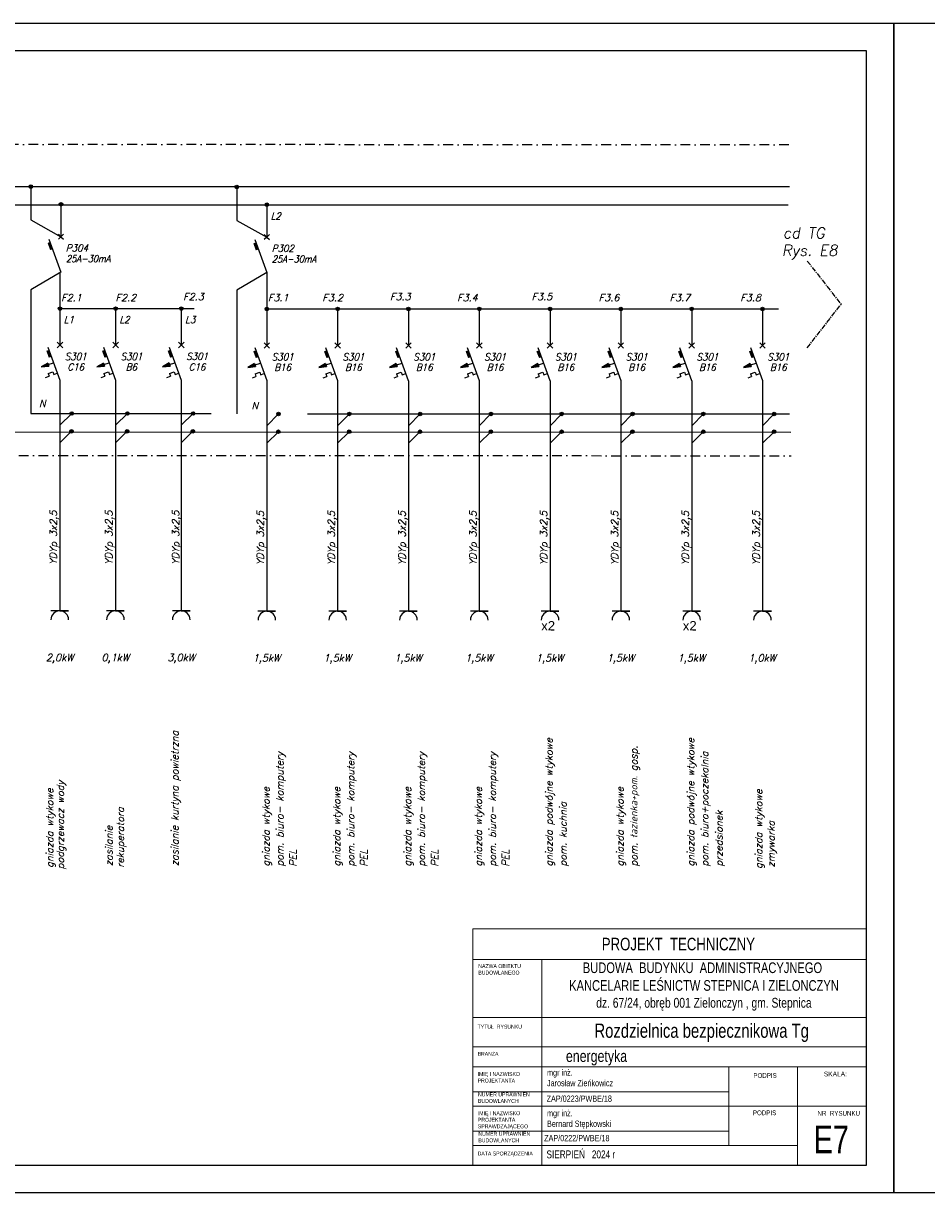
# Model space of a CAD drawing. Header units: inches. Extents: x 65192 to 78842, y -37594 to -36109.
# Tile 61 of 63: x 75636 to 76784, y -37594 to -36109. Entities that reach past the tile are written whole.
import ezdxf
from ezdxf.enums import TextEntityAlignment as Align

# ---------------------------------------------------------------- set-up
doc = ezdxf.new("R2010")
doc.units = ezdxf.units.IN
doc.header["$MEASUREMENT"] = 0
doc.linetypes.add('CENTER', pattern=[10.16, 6.35, -1.27, 1.27, -1.27])
doc.linetypes.add('DASHDOT', pattern=[1, 0.5, -0.25, 0, -0.25])
for name, color, linetype in [('---TABELKA -OPISY', 7, 'Continuous'), ('OPIS_SREDNI', 2, 'Continuous'), ('opisy', 7, 'Continuous')]:
    doc.layers.add(name, color=color, linetype=linetype)
doc.layers.add('A--tabelka rysunku', color=7, linetype='Continuous', lineweight=0)
doc.layers.add('E-opisy', color=240, linetype='Continuous', lineweight=25)
doc.styles.add('1-500', font='arial.ttf', dxfattribs={"width": 0.75, "height": 1.25})
doc.styles.add('Arial narrow', font='arial.ttf', dxfattribs={"width": 0.75})
doc.styles.add('GENERATED_STYLE_2', font='arial.ttf')
doc.styles.add('romans', font='romans.shx', dxfattribs={"bigfont": 'BIGFONT.SHX'})
doc.styles.get("Standard").update_dxf_attribs({"font": 'ARIAL.TTF'})
doc.styles.add('STYL-1', font='arial.ttf', dxfattribs={"width": 0.75})

msp = doc.modelspace()

# ---------------------------------------------------------------- hatches: boundary and pattern name
at = {"linetype": 'Continuous'}
h = msp.add_hatch(color=7, dxfattribs=at)
edge = h.paths.add_edge_path()
edge.add_arc((75645.7, -36316.1), 2.25, 0, 360)
h = msp.add_hatch(color=7, dxfattribs=at)
edge = h.paths.add_edge_path()
edge.add_arc((75907.3, -36316.6), 2.25, 0, 360)
h = msp.add_hatch(color=7, dxfattribs=at)
edge = h.paths.add_edge_path()
edge.add_arc((75683.9, -36338.6), 2.25, 0, 360)
h = msp.add_hatch(color=7, dxfattribs=at)
edge = h.paths.add_edge_path()
edge.add_arc((75945.5, -36339.1), 2.25, 0, 360)
h = msp.add_hatch(color=7, dxfattribs=at)
edge = h.paths.add_edge_path()
edge.add_arc((75682.7, -36471.1), 2.25, 0, 360)
h = msp.add_hatch(color=7, dxfattribs=at)
edge = h.paths.add_edge_path()
edge.add_arc((75753.4, -36471.1), 2.25, 0, 360)
h = msp.add_hatch(color=7, dxfattribs=at)
edge = h.paths.add_edge_path()
edge.add_arc((75836.8, -36471.1), 2.25, 0, 360)
h = msp.add_hatch(color=7, dxfattribs=at)
edge = h.paths.add_edge_path()
edge.add_arc((75945.5, -36471.6), 2.25, 0, 360)
h = msp.add_hatch(color=7, dxfattribs=at)
edge = h.paths.add_edge_path()
edge.add_arc((76035.5, -36471.6), 2.25, 0, 360)
h = msp.add_hatch(color=7, dxfattribs=at)
edge = h.paths.add_edge_path()
edge.add_arc((76125.4, -36471.6), 2.25, 0, 360)
h = msp.add_hatch(color=7, dxfattribs=at)
edge = h.paths.add_edge_path()
edge.add_arc((76215.4, -36471.6), 2.25, 0, 360)
h = msp.add_hatch(color=7, dxfattribs=at)
edge = h.paths.add_edge_path()
edge.add_arc((76305.4, -36471.6), 2.25, 0, 360)
h = msp.add_hatch(color=7, dxfattribs=at)
edge = h.paths.add_edge_path()
edge.add_arc((76395.3, -36471.6), 2.25, 0, 360)
h = msp.add_hatch(color=7, dxfattribs=at)
edge = h.paths.add_edge_path()
edge.add_arc((76485.3, -36471.6), 2.25, 0, 360)
h = msp.add_hatch(color=7, dxfattribs=at)
edge = h.paths.add_edge_path()
edge.add_arc((76575.2, -36471.6), 2.25, 0, 360)
for points in [[(75668.5, -36544.1), (75667.2, -36540.2), (75658.7, -36545.2)], [(75739.2, -36544.1), (75737.9, -36540.2), (75729.4, -36545.2)], [(75822.6, -36544.1), (75821.3, -36540.1), (75812.8, -36545.2)], [(75931.3, -36544.6), (75930, -36540.7), (75921.5, -36545.7)], [(76021.2, -36544.6), (76019.9, -36540.7), (76011.5, -36545.7)], [(76111.2, -36544.6), (76109.9, -36540.7), (76101.4, -36545.7)], [(76201.2, -36544.6), (76199.9, -36540.7), (76191.4, -36545.7)], [(76291.1, -36544.6), (76289.8, -36540.7), (76281.4, -36545.7)], [(76381.1, -36544.6), (76379.8, -36540.7), (76371.3, -36545.7)], [(76471.1, -36544.6), (76469.8, -36540.7), (76461.3, -36545.7)], [(76561, -36544.6), (76559.7, -36540.7), (76551.3, -36545.7)]]:
    msp.add_hatch(color=7, dxfattribs=at).paths.add_polyline_path(points)
h = msp.add_hatch(color=7, dxfattribs=at)
edge = h.paths.add_edge_path()
edge.add_arc((75697.6, -36604.4), 2.25, 0, 360)
h = msp.add_hatch(color=7, dxfattribs=at)
edge = h.paths.add_edge_path()
edge.add_arc((75768.3, -36604.4), 2.25, 0, 360)
h = msp.add_hatch(color=7, dxfattribs=at)
edge = h.paths.add_edge_path()
edge.add_arc((75851.7, -36604.4), 2.25, 0, 360)
h = msp.add_hatch(color=7, dxfattribs=at)
edge = h.paths.add_edge_path()
edge.add_arc((75960.4, -36604.9), 2.25, 0, 360)
h = msp.add_hatch(color=7, dxfattribs=at)
edge = h.paths.add_edge_path()
edge.add_arc((76050.4, -36604.9), 2.25, 0, 360)
h = msp.add_hatch(color=7, dxfattribs=at)
edge = h.paths.add_edge_path()
edge.add_arc((76140.3, -36604.9), 2.25, 0, 360)
h = msp.add_hatch(color=7, dxfattribs=at)
edge = h.paths.add_edge_path()
edge.add_arc((76230.3, -36604.9), 2.25, 0, 360)
h = msp.add_hatch(color=7, dxfattribs=at)
edge = h.paths.add_edge_path()
edge.add_arc((76320.2, -36604.9), 2.25, 0, 360)
h = msp.add_hatch(color=7, dxfattribs=at)
edge = h.paths.add_edge_path()
edge.add_arc((76410.2, -36604.9), 2.25, 0, 360)
h = msp.add_hatch(color=7, dxfattribs=at)
edge = h.paths.add_edge_path()
edge.add_arc((76500.2, -36604.9), 2.25, 0, 360)
h = msp.add_hatch(color=7, dxfattribs=at)
edge = h.paths.add_edge_path()
edge.add_arc((76590.1, -36604.9), 2.25, 0, 360)
h = msp.add_hatch(color=7, dxfattribs=at)
edge = h.paths.add_edge_path()
edge.add_arc((75697.4, -36626.9), 2.25, 0, 360)
h = msp.add_hatch(color=7, dxfattribs=at)
edge = h.paths.add_edge_path()
edge.add_arc((75768.1, -36626.9), 2.25, 0, 360)
h = msp.add_hatch(color=7, dxfattribs=at)
edge = h.paths.add_edge_path()
edge.add_arc((75851.5, -36626.9), 2.25, 0, 360)
h = msp.add_hatch(color=7, dxfattribs=at)
edge = h.paths.add_edge_path()
edge.add_arc((75960.2, -36627.4), 2.25, 0, 360)
h = msp.add_hatch(color=7, dxfattribs=at)
edge = h.paths.add_edge_path()
edge.add_arc((76050.2, -36627.4), 2.25, 0, 360)
h = msp.add_hatch(color=7, dxfattribs=at)
edge = h.paths.add_edge_path()
edge.add_arc((76140.1, -36627.4), 2.25, 0, 360)
h = msp.add_hatch(color=7, dxfattribs=at)
edge = h.paths.add_edge_path()
edge.add_arc((76230.1, -36627.4), 2.25, 0, 360)
h = msp.add_hatch(color=7, dxfattribs=at)
edge = h.paths.add_edge_path()
edge.add_arc((76320.1, -36627.4), 2.25, 0, 360)
h = msp.add_hatch(color=7, dxfattribs=at)
edge = h.paths.add_edge_path()
edge.add_arc((76410, -36627.4), 2.25, 0, 360)
h = msp.add_hatch(color=7, dxfattribs=at)
edge = h.paths.add_edge_path()
edge.add_arc((76500, -36627.4), 2.25, 0, 360)
h = msp.add_hatch(color=7, dxfattribs=at)
edge = h.paths.add_edge_path()
edge.add_arc((76590, -36627.4), 2.25, 0, 360)

# ---------------------------------------------------------------- linework, layer by layer
at = {"color": 7, "linetype": 'DASHDOT', "ltscale": 25}
for p, q in [((76608.9, -36263.2), (74776.8, -36262.2)), ((74776.8, -36657.1), (76611.6, -36658))]:
    msp.add_line(p, q, dxfattribs=at)
at = {"color": 7}
for p, q in [((74875.3, -36316.2), (76609.5, -36316.2)), ((75645.7, -36316.1), (75645.7, -36358.5)), ((75907.3, -36316.6), (75907.3, -36359)), ((74901.9, -36339.3), (76608, -36339.3)), ((75683.9, -36338.6), (75683.9, -36379.8)), ((75945.5, -36339.1), (75945.5, -36380.3)), ((75683.9, -36379.8), (75680.8, -36376.6)), ((75683.9, -36379.8), (75680.8, -36383)), ((75683.9, -36379.8), (75687.1, -36376.6)), ((75683.9, -36379.8), (75687.1, -36383)), ((75945.5, -36380.3), (75942.3, -36377.1)), ((75945.5, -36380.3), (75942.3, -36383.5)), ((75945.5, -36380.3), (75948.7, -36377.1)), ((75945.5, -36380.3), (75948.7, -36383.5)), ((75667.5, -36387.4), (75670.6, -36395.9)), ((75668.7, -36383), (75683.9, -36424.8)), ((75673.1, -36395), (75670.6, -36395.9)), ((75929, -36388), (75932.1, -36396.4)), ((75930.3, -36383.5), (75945.5, -36425.3)), ((75934.6, -36395.5), (75932.1, -36396.4)), ((75682.7, -36424.8), (75682.7, -36517.4)), ((75945.5, -36425.3), (75945.5, -36517.9)), ((75645.7, -36447.3), (75645.7, -36604.4)), ((75907.3, -36447.8), (75907.3, -36604.9)), ((75682.7, -36471.1), (75682.7, -36517.4)), ((75753.4, -36471.1), (75753.4, -36517.4)), ((75836.8, -36471.1), (75836.8, -36517.4)), ((76035.5, -36471.6), (76035.5, -36517.9)), ((76125.4, -36471.6), (76125.4, -36517.9)), ((76215.4, -36471.6), (76215.4, -36517.9)), ((76305.4, -36471.6), (76305.4, -36517.9)), ((76395.3, -36471.6), (76395.3, -36517.9)), ((76485.3, -36471.6), (76485.3, -36517.9)), ((76575.2, -36471.6), (76575.2, -36517.9)), ((75679.2, -36513.9), (75686.2, -36521)), ((75679.2, -36521), (75686.2, -36513.9)), ((75749.9, -36513.9), (75756.9, -36521)), ((75749.9, -36521), (75756.9, -36513.9)), ((75833.3, -36513.9), (75840.3, -36520.9)), ((75833.3, -36520.9), (75840.3, -36513.9)), ((75942, -36514.4), (75949, -36521.5)), ((75942, -36521.5), (75949, -36514.4)), ((76032, -36514.4), (76039, -36521.5)), ((76032, -36521.5), (76039, -36514.4)), ((76121.9, -36514.4), (76128.9, -36521.5)), ((76121.9, -36521.5), (76128.9, -36514.4)), ((76211.9, -36514.4), (76218.9, -36521.5)), ((76211.9, -36521.5), (76218.9, -36514.4)), ((76301.8, -36514.4), (76308.9, -36521.5)), ((76301.8, -36521.5), (76308.9, -36514.4)), ((76391.8, -36514.4), (76398.8, -36521.5)), ((76391.8, -36521.5), (76398.8, -36514.4)), ((76481.8, -36514.4), (76488.8, -36521.5)), ((76481.8, -36521.5), (76488.8, -36514.4)), ((76571.7, -36514.4), (76578.8, -36521.5)), ((76571.7, -36521.5), (76578.8, -36514.4)), ((75666, -36524.5), (75669.1, -36532.9)), ((75667.3, -36520), (75682.5, -36561.8)), ((75736.7, -36524.5), (75739.8, -36532.9)), ((75738, -36520), (75753.2, -36561.8)), ((75820.2, -36524.5), (75823.3, -36532.9)), ((75821.4, -36520), (75836.6, -36561.8)), ((75928.9, -36525), (75931.9, -36533.4)), ((75930.1, -36520.5), (75945.3, -36562.3)), ((76018.8, -36525), (76021.9, -36533.4)), ((76020.1, -36520.5), (76035.3, -36562.3)), ((76108.8, -36525), (76111.9, -36533.4)), ((76110, -36520.5), (76125.2, -36562.3)), ((76198.7, -36525), (76201.8, -36533.4)), ((76200, -36520.5), (76215.2, -36562.3)), ((76288.7, -36525), (76291.8, -36533.4)), ((76290, -36520.5), (76305.2, -36562.3)), ((76378.7, -36525), (76381.8, -36533.4)), ((76379.9, -36520.5), (76395.1, -36562.3)), ((76468.6, -36525), (76471.7, -36533.4)), ((76469.9, -36520.5), (76485.1, -36562.3)), ((76558.6, -36525), (76561.7, -36533.4)), ((76559.9, -36520.5), (76575.1, -36562.3)), ((75671.6, -36532), (75669.1, -36532.9)), ((75742.4, -36532), (75739.8, -36532.9)), ((75825.8, -36532), (75823.3, -36532.9)), ((75934.5, -36532.5), (75931.9, -36533.4)), ((76024.4, -36532.5), (76021.9, -36533.4)), ((76114.4, -36532.5), (76111.9, -36533.4)), ((76204.4, -36532.5), (76201.8, -36533.4)), ((76294.3, -36532.5), (76291.8, -36533.4)), ((76384.3, -36532.5), (76381.8, -36533.4)), ((76474.3, -36532.5), (76471.7, -36533.4)), ((76564.2, -36532.5), (76561.7, -36533.4)), ((75664.3, -36558.6), (75668.9, -36556.9)), ((75667.6, -36553.5), (75673.6, -36551.4)), ((75667.6, -36553.5), (75668.9, -36556.9)), ((75673.6, -36551.4), (75674.8, -36554.8)), ((75674.8, -36554.8), (75679.3, -36553.1)), ((75735, -36558.6), (75739.6, -36556.9)), ((75738.4, -36553.5), (75744.3, -36551.4)), ((75738.4, -36553.5), (75739.6, -36556.9)), ((75744.3, -36551.4), (75745.5, -36554.8)), ((75745.5, -36554.8), (75750, -36553.1)), ((75818.5, -36558.5), (75823, -36556.9)), ((75821.8, -36553.5), (75827.7, -36551.4)), ((75821.8, -36553.5), (75823, -36556.9)), ((75827.7, -36551.4), (75828.9, -36554.7)), ((75828.9, -36554.7), (75833.5, -36553.1)), ((75927.2, -36559.1), (75931.7, -36557.4)), ((75930.5, -36554), (75936.4, -36551.9)), ((75930.5, -36554), (75931.7, -36557.4)), ((75936.4, -36551.9), (75937.6, -36555.3)), ((75937.6, -36555.3), (75942.1, -36553.6)), ((76017.1, -36559.1), (76021.7, -36557.4)), ((76020.4, -36554), (76026.3, -36551.9)), ((76020.4, -36554), (76021.7, -36557.4)), ((76026.3, -36551.9), (76027.6, -36555.3)), ((76027.6, -36555.3), (76032.1, -36553.6)), ((76107.1, -36559.1), (76111.6, -36557.4)), ((76110.4, -36554), (76116.3, -36551.9)), ((76110.4, -36554), (76111.6, -36557.4)), ((76116.3, -36551.9), (76117.5, -36555.3)), ((76117.5, -36555.3), (76122.1, -36553.6)), ((76197, -36559.1), (76201.6, -36557.4)), ((76200.4, -36554), (76206.3, -36551.9)), ((76200.4, -36554), (76201.6, -36557.4)), ((76206.3, -36551.9), (76207.5, -36555.3)), ((76207.5, -36555.3), (76212, -36553.6)), ((76287, -36559.1), (76291.5, -36557.4)), ((76290.3, -36554), (76296.2, -36551.9)), ((76290.3, -36554), (76291.5, -36557.4)), ((76296.2, -36551.9), (76297.5, -36555.3)), ((76297.5, -36555.3), (76302, -36553.6)), ((76377, -36559.1), (76381.5, -36557.4)), ((76380.3, -36554), (76386.2, -36551.9)), ((76380.3, -36554), (76381.5, -36557.4)), ((76386.2, -36551.9), (76387.4, -36555.3)), ((76387.4, -36555.3), (76392, -36553.6)), ((76466.9, -36559.1), (76471.5, -36557.4)), ((76470.2, -36554), (76476.2, -36551.9)), ((76470.2, -36554), (76471.5, -36557.4)), ((76476.2, -36551.9), (76477.4, -36555.3)), ((76477.4, -36555.3), (76481.9, -36553.6)), ((76556.9, -36559.1), (76561.4, -36557.4)), ((76560.2, -36554), (76566.1, -36551.9)), ((76560.2, -36554), (76561.4, -36557.4)), ((76566.1, -36551.9), (76567.4, -36555.3)), ((76567.4, -36555.3), (76571.9, -36553.6)), ((75682.7, -36562.4), (75682.7, -36855)), ((75753.4, -36562.4), (75753.4, -36855)), ((75836.8, -36562.4), (75836.8, -36854.9)), ((75945.5, -36562.9), (75945.5, -36855.5)), ((76035.5, -36562.9), (76035.5, -36855.5)), ((76125.4, -36562.9), (76125.4, -36855.5)), ((76215.4, -36562.9), (76215.4, -36855.5)), ((76305.4, -36562.9), (76305.4, -36855.5)), ((76395.3, -36562.9), (76395.3, -36855.5)), ((76485.3, -36562.9), (76485.3, -36855.5)), ((76575.2, -36562.9), (76575.2, -36855.5)), ((75645.7, -36604.4), (75874.9, -36604.4)), ((75697.6, -36604.4), (75682.7, -36619.3)), ((75768.3, -36604.4), (75753.4, -36619.3)), ((75851.7, -36604.4), (75836.8, -36619.3)), ((75960.4, -36604.9), (75945.5, -36619.8)), ((75997.2, -36604.9), (76609.6, -36604.9)), ((76050.4, -36604.9), (76035.4, -36619.8)), ((76140.3, -36604.9), (76125.4, -36619.8)), ((76230.3, -36604.9), (76215.4, -36619.8)), ((76320.2, -36604.9), (76305.3, -36619.8)), ((76410.2, -36604.9), (76395.3, -36619.8)), ((76500.2, -36604.9), (76485.3, -36619.8)), ((76590.1, -36604.9), (76575.2, -36619.8)), ((75697.4, -36626.9), (75682.7, -36641.6)), ((75768.1, -36626.9), (75753.4, -36641.6)), ((75851.5, -36626.9), (75836.8, -36641.6)), ((75960.2, -36627.4), (75945.5, -36642.1)), ((76050.2, -36627.4), (76035.5, -36642.1)), ((76140.1, -36627.4), (76125.4, -36642.1)), ((76230.1, -36627.4), (76215.4, -36642.1)), ((76320.1, -36627.4), (76305.4, -36642.1)), ((76410, -36627.4), (76395.3, -36642.1)), ((76500, -36627.4), (76485.3, -36642.1)), ((76590, -36627.4), (76575.2, -36642.1)), ((75693.6, -36855), (75671.2, -36855)), ((75682.4, -36855), (75693.6, -36855)), ((75764.4, -36855), (75741.9, -36855)), ((75753.1, -36855), (75764.4, -36855)), ((75848.1, -36854.9), (75825.6, -36854.9)), ((75836.8, -36854.9), (75848.1, -36854.9)), ((75956.7, -36855.5), (75934.2, -36855.5)), ((75945.5, -36855.5), (75956.7, -36855.5)), ((76046.7, -36855.5), (76024.2, -36855.5)), ((76035.5, -36855.5), (76046.7, -36855.5)), ((76136.7, -36855.5), (76114.2, -36855.5)), ((76125.4, -36855.5), (76136.7, -36855.5)), ((76226.6, -36855.5), (76204.1, -36855.5)), ((76215.4, -36855.5), (76226.6, -36855.5)), ((76316.6, -36855.5), (76294.1, -36855.5)), ((76305.4, -36855.5), (76316.6, -36855.5)), ((76406.6, -36855.5), (76384.1, -36855.5)), ((76395.3, -36855.5), (76406.6, -36855.5)), ((76496.5, -36855.5), (76474, -36855.5)), ((76485.3, -36855.5), (76496.5, -36855.5)), ((76586.5, -36855.5), (76564, -36855.5)), ((76575.2, -36855.5), (76586.5, -36855.5))]:
    msp.add_line(p, q, dxfattribs=at)
at = {"color": 7, "linetype": 'Continuous'}
for p, q in [((75645.7, -36358.5), (75683.9, -36379.8)), ((75907.3, -36359), (75945.5, -36380.3)), ((75683.9, -36424.8), (75645.7, -36447.3)), ((75945.5, -36425.3), (75907.3, -36447.8)), ((75682.7, -36471.1), (75853.1, -36471.1)), ((75945.5, -36471.6), (76595.6, -36471.6)), ((75667.2, -36540.2), (75658.7, -36545.2)), ((75658.7, -36545.2), (75668.5, -36544.1)), ((75667.2, -36540.2), (75668.5, -36544.1)), ((75667.8, -36542.1), (75674.5, -36539.9)), ((75737.9, -36540.2), (75729.4, -36545.2)), ((75729.4, -36545.2), (75739.2, -36544.1)), ((75737.9, -36540.2), (75739.2, -36544.1)), ((75738.5, -36542.1), (75745.2, -36539.9)), ((75821.3, -36540.1), (75812.8, -36545.2)), ((75812.8, -36545.2), (75822.6, -36544.1)), ((75821.3, -36540.1), (75822.6, -36544.1)), ((75822, -36542.1), (75828.7, -36539.9)), ((75930, -36540.7), (75921.5, -36545.7)), ((75921.5, -36545.7), (75931.3, -36544.6)), ((75930, -36540.7), (75931.3, -36544.6)), ((75930.6, -36542.6), (75937.3, -36540.4)), ((76019.9, -36540.7), (76011.5, -36545.7)), ((76011.5, -36545.7), (76021.2, -36544.6)), ((76019.9, -36540.7), (76021.2, -36544.6)), ((76020.6, -36542.6), (76027.3, -36540.4)), ((76109.9, -36540.7), (76101.4, -36545.7)), ((76101.4, -36545.7), (76111.2, -36544.6)), ((76109.9, -36540.7), (76111.2, -36544.6)), ((76110.6, -36542.6), (76117.3, -36540.4)), ((76199.9, -36540.7), (76191.4, -36545.7)), ((76191.4, -36545.7), (76201.2, -36544.6)), ((76199.9, -36540.7), (76201.2, -36544.6)), ((76200.5, -36542.6), (76207.2, -36540.4)), ((76289.8, -36540.7), (76281.4, -36545.7)), ((76281.4, -36545.7), (76291.1, -36544.6)), ((76289.8, -36540.7), (76291.1, -36544.6)), ((76290.5, -36542.6), (76297.2, -36540.4)), ((76379.8, -36540.7), (76371.3, -36545.7)), ((76371.3, -36545.7), (76381.1, -36544.6)), ((76379.8, -36540.7), (76381.1, -36544.6)), ((76380.5, -36542.6), (76387.2, -36540.4)), ((76469.8, -36540.7), (76461.3, -36545.7)), ((76461.3, -36545.7), (76471.1, -36544.6)), ((76469.8, -36540.7), (76471.1, -36544.6)), ((76470.4, -36542.6), (76477.1, -36540.4)), ((76559.7, -36540.7), (76551.3, -36545.7)), ((76551.3, -36545.7), (76561, -36544.6)), ((76559.7, -36540.7), (76561, -36544.6)), ((76560.4, -36542.6), (76567.1, -36540.4))]:
    msp.add_line(p, q, dxfattribs=at)
at = {"color": 7, "linetype": 'Continuous', "ltscale": 8}
msp.add_line((74917.4, -36627), (76611.1, -36628.1), dxfattribs=at)
at = {"linetype": 'Continuous', "ltscale": 10}
for points in [[(74642.3, -37593.9), (76742.3, -37593.9), (76742.3, -36108.9), (74642.3, -36108.9)], [(76742.3, -37593.9), (78842.3, -37593.9), (78842.3, -36108.9), (76742.3, -36108.9)], [(74742.3, -37558.9), (76707.3, -37558.9), (76707.3, -36143.9), (74742.3, -36143.9)], [(74742.3, -37558.9), (76707.3, -37558.9), (76707.3, -36143.9), (74742.3, -36143.9)]]:
    msp.add_lwpolyline(points, close=True, dxfattribs=at)
at = {"color": 7}
for centre in [(75645.7, -36316.1), (75907.3, -36316.6), (75683.9, -36338.6), (75945.5, -36339.1), (75697.6, -36604.4), (75768.3, -36604.4), (75851.7, -36604.4), (75960.4, -36604.9), (76050.4, -36604.9), (76140.3, -36604.9), (76230.3, -36604.9), (76320.2, -36604.9), (76410.2, -36604.9), (76500.2, -36604.9), (76590.1, -36604.9), (75697.4, -36626.9), (75768.1, -36626.9), (75851.5, -36626.9), (75960.2, -36627.4), (76050.2, -36627.4), (76140.1, -36627.4), (76230.1, -36627.4), (76320.1, -36627.4), (76410, -36627.4), (76500, -36627.4), (76590, -36627.4)]:
    msp.add_circle(centre, 2.25, dxfattribs=at)
at = {"color": 7, "linetype": 'Continuous'}
for centre in [(75682.7, -36471.1), (75753.4, -36471.1), (75836.8, -36471.1), (75945.5, -36471.6), (76035.5, -36471.6), (76125.4, -36471.6), (76215.4, -36471.6), (76305.4, -36471.6), (76395.3, -36471.6), (76485.3, -36471.6), (76575.2, -36471.6)]:
    msp.add_circle(centre, 2.25, dxfattribs=at)
at = {"color": 7}
for centre in [(75682.4, -36866.2), (75753.1, -36866.2), (75836.8, -36866.2), (75945.5, -36866.7), (76035.5, -36866.7), (76125.4, -36866.7), (76215.4, -36866.7), (76305.4, -36866.7), (76395.3, -36866.7), (76485.3, -36866.7), (76575.2, -36866.7)]:
    msp.add_arc(centre, 11.2, 0, 180, dxfattribs=at)
for points in [[(75667.5, -36387.4), (75670, -36386.5), (75673.1, -36395), (75670.6, -36395.9)], [(75670.6, -36395.9), (75667.5, -36387.4), (75670, -36386.5), (75673.1, -36395)], [(75929, -36388), (75931.6, -36387), (75934.6, -36395.5), (75932.1, -36396.4)], [(75932.1, -36396.4), (75929, -36388), (75931.6, -36387), (75934.6, -36395.5)], [(75666, -36524.5), (75668.6, -36523.6), (75671.6, -36532), (75669.1, -36532.9)], [(75669.1, -36532.9), (75666, -36524.5), (75668.6, -36523.6), (75671.6, -36532)], [(75736.7, -36524.5), (75739.3, -36523.6), (75742.4, -36532), (75739.8, -36532.9)], [(75739.8, -36532.9), (75736.7, -36524.5), (75739.3, -36523.6), (75742.4, -36532)], [(75820.2, -36524.5), (75822.7, -36523.5), (75825.8, -36532), (75823.3, -36532.9)], [(75823.3, -36532.9), (75820.2, -36524.5), (75822.7, -36523.5), (75825.8, -36532)], [(75928.9, -36525), (75931.4, -36524.1), (75934.5, -36532.5), (75931.9, -36533.4)], [(75931.9, -36533.4), (75928.9, -36525), (75931.4, -36524.1), (75934.5, -36532.5)], [(76018.8, -36525), (76021.4, -36524.1), (76024.4, -36532.5), (76021.9, -36533.4)], [(76021.9, -36533.4), (76018.8, -36525), (76021.4, -36524.1), (76024.4, -36532.5)], [(76108.8, -36525), (76111.3, -36524.1), (76114.4, -36532.5), (76111.9, -36533.4)], [(76111.9, -36533.4), (76108.8, -36525), (76111.3, -36524.1), (76114.4, -36532.5)], [(76198.7, -36525), (76201.3, -36524.1), (76204.4, -36532.5), (76201.8, -36533.4)], [(76201.8, -36533.4), (76198.7, -36525), (76201.3, -36524.1), (76204.4, -36532.5)], [(76288.7, -36525), (76291.2, -36524.1), (76294.3, -36532.5), (76291.8, -36533.4)], [(76291.8, -36533.4), (76288.7, -36525), (76291.2, -36524.1), (76294.3, -36532.5)], [(76378.7, -36525), (76381.2, -36524.1), (76384.3, -36532.5), (76381.8, -36533.4)], [(76381.8, -36533.4), (76378.7, -36525), (76381.2, -36524.1), (76384.3, -36532.5)], [(76468.6, -36525), (76471.2, -36524.1), (76474.3, -36532.5), (76471.7, -36533.4)], [(76471.7, -36533.4), (76468.6, -36525), (76471.2, -36524.1), (76474.3, -36532.5)], [(76558.6, -36525), (76561.1, -36524.1), (76564.2, -36532.5), (76561.7, -36533.4)], [(76561.7, -36533.4), (76558.6, -36525), (76561.1, -36524.1), (76564.2, -36532.5)]]:
    msp.add_solid(points, dxfattribs=at)
at = {"layer": 'A--tabelka rysunku', "linetype": 'Continuous'}
for p, q in [((76707.3, -37258.9), (76207.3, -37258.9)), ((76707.3, -37297.9), (76207.3, -37297.9)), ((76294.8, -37297.9), (76294.8, -37558.9)), ((76707.3, -37371.4), (76207.3, -37371.4)), ((76707.3, -37371.4), (76207.3, -37371.4)), ((76707.3, -37408.9), (76207.3, -37408.9)), ((76707.3, -37433.9), (76207.3, -37433.9)), ((76532.3, -37533.9), (76532.3, -37433.9)), ((76619.8, -37558.9), (76619.8, -37433.9)), ((76532.3, -37465.9), (76207.3, -37465.9)), ((76619.8, -37483.9), (76207.3, -37483.9)), ((76619.8, -37483.9), (76707.3, -37483.9)), ((76532.3, -37515.9), (76207.3, -37515.9)), ((76619.8, -37533.9), (76207.3, -37533.9))]:
    msp.add_line(p, q, dxfattribs=at)
msp.add_lwpolyline([(76207.3, -37558.9), (76707.3, -37558.9), (76707.3, -37258.9), (76207.3, -37258.9)], close=True, dxfattribs=at)
at = {"layer": 'opisy', "color": 8, "linetype": 'CENTER'}
for p in [(76632.2, -36410.7), (76632.2, -36520.8)]:
    msp.add_line(p, (76675.1, -36465.7), dxfattribs=at)

# ---------------------------------------------------------------- texts
at = {"layer": '---TABELKA -OPISY', "ltscale": 35, "attachment_point": 2, "style": 'Arial narrow'}
for s, insert, char_height, width in [('{\\fArial|b0|i0|c238|p34;PROJEKT  TECHNICZNY}', (76468.4, -37270.2), 16, 447.789), ('energetyka', (76364.4, -37412.9), 15, 627.982)]:
    msp.add_mtext(s, dxfattribs=dict(at, insert=insert, char_height=char_height, width=width))
at = {"layer": '---TABELKA -OPISY', "char_height": 8, "width": 277.176, "attachment_point": 1}
for s, insert in [('{\\W0.75;mgr inż.\\PJarosław Zieńkowicz}', (76301.5, -37437.4)), ('{\\W0.75;mgr inż.\\PBernard Stępkowski}', (76301.5, -37489))]:
    msp.add_mtext(s, dxfattribs=dict(at, insert=insert))
at = {"layer": '---TABELKA -OPISY', "char_height": 8, "attachment_point": 1, "style": 'Arial narrow'}
for s, insert, width in [('\\PZAP/0223/PWBE/18', (76301, -37457.2), 277.176), ('{\\fArial|b0|i0|c238|p34;ZAP/0222/PWBE/18}', (76297.9, -37520.6), 219.892)]:
    msp.add_mtext(s, dxfattribs=dict(at, insert=insert, width=width))
at = {"color": 7, "style": 'romans', "oblique": 15, "width": 0.9}
for s, p in [('L2', (75950.4, -36358)), ('P304', (75690.2, -36398.7)), ('P302', (75951.8, -36399.2)), ('L1', (75687.6, -36489.8)), ('L2', (75758.3, -36489.8)), ('L3', (75841.8, -36489.8)), ('S301', (75688.9, -36536.4)), ('S301', (75759.7, -36536.4)), ('S301', (75843.1, -36536.3)), ('S301', (75951.8, -36536.9)), ('S301', (76041.7, -36536.9)), ('S301', (76131.7, -36536.9)), ('S301', (76221.7, -36536.9)), ('S301', (76311.6, -36536.9)), ('S301', (76401.6, -36536.9)), ('S301', (76491.5, -36536.9)), ('S301', (76581.5, -36536.9))]:
    msp.add_text(s, height=9, dxfattribs=at).set_placement(p)
at = {"color": 7, "style": 'romans', "oblique": 15}
for s, width, p in [('25A-30mA', 0.85, (75718.5, -36412.2)), ('25A-30mA', 0.85, (75980.1, -36412.7)), ('C16', 0.9, (75702.7, -36549.8)), ('B6', 0.9, (75773.4, -36549.8)), ('C16', 0.9, (75856.9, -36549.8)), ('B16', 0.9, (75965.6, -36550.3)), ('B16', 0.9, (76055.5, -36550.3)), ('B16', 0.9, (76145.5, -36550.3)), ('B16', 0.9, (76235.5, -36550.3)), ('B16', 0.9, (76325.4, -36550.3)), ('B16', 0.9, (76415.4, -36550.3)), ('B16', 0.9, (76505.3, -36550.3)), ('B16', 0.9, (76595.3, -36550.3))]:
    msp.add_text(s, height=9, dxfattribs=dict(at, width=width)).set_placement(p, align=Align.CENTER)
for s, p in [('F2.1', (75697.3, -36461.8)), ('F2.2', (75766.4, -36461.8)), ('F2.3', (75852.3, -36460.5)), ('F3.1', (75960, -36461.8)), ('F3.2', (76029.2, -36461.8)), ('F3.3', (76115.1, -36460.5)), ('F3.4', (76200.4, -36461.8)), ('F3.5', (76295, -36460.5)), ('F3.6', (76380.3, -36461.8)), ('F3.7', (76470.3, -36461.8)), ('F3.8', (76560.2, -36461.8)), ('N', (75660.2, -36596.1)), ('N', (75930.3, -36598.8)), ('2,0kW', (75682.4, -36918.7)), ('0,1kW', (75753.1, -36918.7)), ('3,0kW', (75836.8, -36918.7)), ('1,5kW', (75945.2, -36919.2)), ('1,5kW', (76035.1, -36919.2)), ('1,5kW', (76125.1, -36919.2)), ('1,5kW', (76215.1, -36919.2)), ('1,5kW', (76305, -36919.2)), ('1,5kW', (76395, -36919.2)), ('1,5kW', (76485, -36919.2)), ('1,0kW', (76574.9, -36919.2))]:
    msp.add_text(s, height=9, dxfattribs=at).set_placement(p, align=Align.CENTER)
for p in [(75678.6, -36762.2), (75749.3, -36762.2), (75834.2, -36762.2), (75941.9, -36762.7), (76031.9, -36762.7), (76121.9, -36762.7), (76211.8, -36762.7), (76301.8, -36762.7), (76391.8, -36762.7), (76481.7, -36762.7), (76571.7, -36762.7)]:
    msp.add_text('YDYp 3x2,5', height=9, rotation=90, dxfattribs=at).set_placement(p, align=Align.CENTER)
for s, height, p in [('zasilanie kurtyna powietrzna', 8.996, (75833.1, -37179.2)), ('gniazda podwójne wtykowe', 8.996, (76308.6, -37179.7)), ('gniazda podwójne wtykowe', 8.996, (76488.5, -37179.7)), ('pom. łazienka+pom. gosp.', 8.996, (76416.3, -37179.7)), ('pom. biuro- komputery', 8.996, (75966.5, -37179.7)), ('pom. biuro- komputery', 8.996, (76056.4, -37179.7)), ('pom. biuro- komputery', 8.996, (76146.4, -37179.7)), ('pom. biuro- komputery', 8.996, (76236.4, -37179.7)), ('pom. biuro+poczekalnia', 8.996, (76506.3, -37179.7)), ('podgrzewacz wody', 8.996, (75687.7, -37183.2)), ('gniazda wtykowe', 8.996, (75674.2, -37181.4)), ('gniazda wtykowe', 8.996, (75948.8, -37179.7)), ('gniazda wtykowe', 8.996, (76038.7, -37179.7)), ('gniazda wtykowe', 8.996, (76128.7, -37179.7)), ('gniazda wtykowe', 8.996, (76218.6, -37179.7)), ('gniazda wtykowe', 8.996, (76398.6, -37179.7)), ('gniazda wtykowe', 8.996, (76574.8, -37182.7)), ('rekuperatora', 8.996, (75764, -37181.2)), ('pom. kuchnia', 8.996, (76326.3, -37179.7)), ('przedsionek', 8.996, (76524.5, -37179.7)), ('zmywarka', 9, (76590.5, -37180.7)), ('zasilanie  ', 8.996, (75749.4, -37179.2)), ('PEL', 9, (75983.3, -37180.1)), ('PEL', 9, (76073.3, -37180.1)), ('PEL', 9, (76163.2, -37180.1)), ('PEL', 9, (76253.2, -37180.1))]:
    msp.add_text(s, height=height, rotation=90, dxfattribs=at).set_placement(p)
at = {"layer": 'A--tabelka rysunku', "style": 'Arial narrow'}
msp.add_text('SKALA:', height=6, dxfattribs=at).set_placement((76653.2, -37440.2), align=Align.TOP_LEFT)
at = {"layer": 'A--tabelka rysunku'}
for s, insert, char_height, width, attachment_point, style in [('{\\H0.75x;BUDOWA  BUDYNKU  ADMINISTRACYJNEGO\\P KANCELARIE LEŚNICTW STEPNICA I ZIELONCZYN\\P\\H0.9259x; dz. 67/24, obręb 001 Zielonczyn , gm. Stepnica}', (76499, -37301.5), 18, 597.292, 2, '1-500'), ('NAZWA OBIEKTU\\PBUDOWLANEGO', (76214.2, -37303.6), 5, 277.176, 1, 'Arial narrow'), ('TYTUŁ  RYSUNKU', (76213.3, -37380.6), 5, 277.176, 1, 'Arial narrow'), ('BRANŻA', (76213.3, -37415.1), 5, 277.176, 1, 'Arial narrow'), ('IMIĘ I NAZWISKO \\PPROJEKTANTA', (76213.3, -37440.7), 5, 277.176, 1, 'Arial narrow'), ('PODPIS ', (76563.7, -37442.1), 6, 277.176, 1, 'Arial narrow'), ('NUMER UPRAWNIEŃ \\PBUDOWLANYCH', (76213.8, -37466.6), 5, 277.176, 1, 'Arial narrow'), ('IMIĘ I NAZWISKO \\PPROJEKTANTA\\PSPRAWDZAJĄCEGO', (76213.6, -37490.5), 5, 277.176, 1, 'Arial narrow'), ('PODPIS  ', (76563.1, -37489.5), 6, 277.176, 1, 'Arial narrow'), ('NR  RYSUNKU', (76645.1, -37490.1), 6, 72.146, 1, 'Arial narrow'), ('E7', (76640.2, -37508.8), 35, 65.097, 1, 'Arial narrow'), ('NUMER UPRAWNIEŃ \\PBUDOWLANYCH', (76214.3, -37516.6), 5, 277.176, 1, 'Arial narrow'), ('DATA SPORZĄDZENIA', (76213.3, -37541.7), 5, 277.176, 1, 'Arial narrow'), ('SIERPIEŃ   2024 r', (76300.8, -37540.3), 10, 277.176, 1, 'Arial narrow')]:
    msp.add_mtext(s, dxfattribs=dict(at, insert=insert, char_height=char_height, width=width, attachment_point=attachment_point, style=style))
at = {"layer": 'A--tabelka rysunku', "ltscale": 35, "insert": (76498, -37379.2), "char_height": 18, "width": 589.376, "attachment_point": 2, "style": 'STYL-1'}
msp.add_mtext('{\\fArial|b0|i0|c0|p34;Rozdzielnica bezpiecznikowa Tg}', dxfattribs=at)
at = {"layer": 'E-opisy', "color": 7, "linetype": 'Continuous', "char_height": 11.98, "attachment_point": 1, "rotation": 359.7673, "style": 'GENERATED_STYLE_2'}
for insert in [(76294.1, -36867.9), (76474, -36867.9)]:
    msp.add_mtext('x2', dxfattribs=dict(at, insert=insert))
at = {"layer": 'OPIS_SREDNI', "char_height": 20.735, "width": 351.07, "attachment_point": 2, "style": 'romans'}
for s, insert in [('\\A1;\\H0.66667x;\\Q10;\\C0;cd TG', (76627.9, -36368.1)), ('\\A1;\\H0.66667x;\\Q10;\\C0;Rys. E8', (76635.4, -36390.2))]:
    msp.add_mtext(s, dxfattribs=dict(at, insert=insert))

doc.saveas('drawing.dxf')
